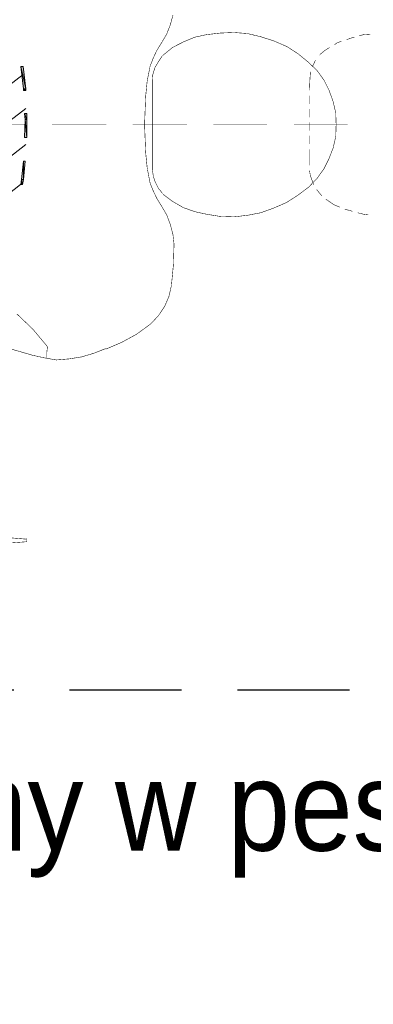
# Model space of a CAD drawing. Header units: centimetres. Extents: x 690840 to 714026, y 27673 to 40762.
# Tile 38 of 162: x 694300 to 694340, y 40016 to 40126. Entities that reach past the tile are written whole.
import ezdxf

# ---------------------------------------------------------------- set-up
doc = ezdxf.new("R2010")
doc.units = ezdxf.units.CM
doc.linetypes.add('DASHED2', pattern=[0.375, 0.25, -0.125])
doc.layers.add('H', color=7, linetype='Continuous')
doc.layers.add('Przekrojowa', color=253, linetype='Continuous', lineweight=25)
doc.layers.add('S3_rozdzielnice', color=1, linetype='Continuous', lineweight=5)
doc.styles.add('ARIELCE', font='arial.ttf', dxfattribs={"width": 0.9})

# ---------------------------------------------------------------- blocks, each defined once
blk = doc.blocks.new('zw$EDF5')
at = {"layer": 'H', "linetype": 'Continuous', "lineweight": 0}
for points in [[(4.33, 210.3), (4.33, 210.47), (4.86, 210.59), (6.95, 210.76), (6.95, 210.59)], [(12.24, 210.71), (11.62, 210.76), (9.6, 210.71), (9.6, 210.93), (12.24, 210.93)], [(14.84, 210.59), (14.84, 210.83), (15.03, 210.83), (17.51, 210.54), (17.51, 210.3), (15.03, 210.59)]]:
    blk.add_hatch(color=8, dxfattribs=at).paths.add_polyline_path(points)
at = {"layer": 'H', "color": 8, "lineweight": 0}
for p, q in [((4.45, 210.42), (-38.68, 155.07)), ((8.78, 210.83), (-37.98, 150.79)), ((12.82, 210.83), (-36.99, 146.87)), ((16.62, 210.54), (-35.79, 143.24))]:
    blk.add_line(p, q, dxfattribs=at)
at = {"layer": 'H', "color": 8, "lineweight": 0, "const_width": 0.0573}
for points in [[(0.92, 249.1), (0.99, 248.59), (1.16, 247.9)], [(21.07, 248.59), (21.12, 249.34)], [(20.95, 248.11), (21.07, 248.59)], [(1.32, 247.32), (1.44, 246.91)], [(1.44, 246.91), (1.56, 246.45)], [(11.02, 246.79), (11.02, 240.8)], [(11.02, 246.79), (11.02, 240.8)], [(11.02, 246.79), (11.02, 240.8)], [(20.49, 246.67), (20.66, 247.08)], [(20.66, 247.08), (20.78, 247.54)], [(1.78, 245.92), (2.07, 245.23), (2.55, 244.55), (2.65, 244.36)], [(11.02, 245.51), (9.69, 245.47), (8.42, 245.18)], [(12.29, 245.47), (11.02, 245.51)], [(13.57, 245.18), (12.29, 245.47)], [(19.92, 245.3), (20.16, 245.63), (20.33, 246.09)], [(8.42, 245.18), (7.22, 244.72), (6.06, 244.14)], [(16, 244.14), (14.84, 244.72), (13.57, 245.18)], [(18.88, 243.73), (19.34, 244.31), (19.63, 244.77)], [(3.05, 243.9), (3.75, 243.33)], [(5.03, 243.4), (4.04, 242.46), (3.13, 241.26)], [(6.06, 244.14), (5.03, 243.4)], [(17.94, 242.46), (17.03, 243.4), (16, 244.14)], [(18.76, 243.69), (18.88, 243.73)], [(4.28, 243.04), (4.5, 242.92)], [(4.5, 242.92), (5.32, 242.63), (5.89, 242.53)], [(6.47, 242.53), (7.1, 242.53), (8.25, 242.53)], [(8.83, 242.53), (9.77, 242.53)], [(10.34, 242.53), (11.26, 242.53)], [(11.84, 242.53), (12.75, 242.53)], [(13.33, 242.53), (14.26, 242.53)], [(14.84, 242.53), (16.04, 242.58)], [(16.04, 242.58), (16.79, 242.63)], [(16.79, 242.63), (16.91, 242.7)], [(17.49, 242.87), (18.23, 243.21)], [(18.93, 241.26), (17.94, 242.46)], [(3.13, 241.26), (2.31, 239.98)], [(19.75, 239.98), (18.93, 241.26)], [(2.31, 239.98), (1.68, 238.54), (1.16, 237.1), (0.87, 235.6), (0.7, 234.09), (0.75, 232.53)], [(20.37, 238.54), (19.75, 239.98)], [(11.02, 237.79), (11.02, 231.78)], [(11.02, 237.79), (11.02, 231.78)], [(11.02, 237.79), (11.02, 231.85)], [(20.83, 237.1), (20.37, 238.54)], [(21.07, 231.04), (21.24, 232.53), (21.31, 234.09), (21.19, 235.6), (20.83, 237.1)], [(0.75, 232.53), (0.99, 231.04), (1.28, 229.71)], [(19.63, 227.23), (20.25, 228.44), (20.78, 229.71), (21.07, 231.04)], [(1.28, 229.71), (1.73, 228.44), (2.43, 227.23)], [(11.02, 228.84), (11.02, 222.83)], [(11.02, 228.77), (11.02, 222.78)], [(11.02, 228.77), (11.02, 222.78)], [(-6.98, 227.11), (-8.2, 226.83), (-9.28, 226.37), (-10.34, 225.67), (-11.26, 224.8), (-12.41, 223.24)], [(-2.36, 227.4), (-4.67, 227.33), (-6.98, 227.11)], [(1.9, 226.01), (0.92, 226.58), (-0.17, 226.99), (-1.28, 227.28), (-2.36, 227.4)], [(2.43, 227.23), (3.22, 226.17)], [(18.76, 226.17), (19.63, 227.23)], [(22.18, 226.99), (21.12, 226.58)], [(23.26, 227.28), (22.18, 226.99)], [(2.72, 225.5), (1.9, 226.01)], [(3.3, 226.13), (3.87, 225.67)], [(3.87, 225.67), (4.57, 225.31)], [(15.83, 224.97), (16.57, 225.02), (17.37, 225.26), (18.06, 225.67), (18.76, 226.13)], [(20.16, 226.01), (19.34, 225.5)], [(21.12, 226.58), (20.16, 226.01)], [(7.91, 224.23), (6.18, 224.4), (4.45, 224.73), (3.58, 225.09), (2.72, 225.5)], [(4.57, 225.31), (5.24, 225.09)], [(5.24, 225.09), (6.01, 224.97)], [(6.01, 224.97), (15.83, 224.97)], [(17.56, 224.73), (15.88, 224.4), (14.14, 224.23)], [(18.47, 225.09), (17.56, 224.73)], [(19.34, 225.5), (18.47, 225.09)], [(11.02, 224.11), (7.91, 224.23)], [(14.14, 224.23), (11.02, 224.11)], [(-12.41, 223.24), (-13.33, 221.56)], [(-13.33, 221.56), (-14.09, 219.78)], [(-14.02, 219.78), (-14.55, 218.45)], [(11.02, 219.83), (11.02, 213.84)], [(11.02, 219.78), (11.02, 213.76)], [(11.02, 219.78), (11.02, 213.76)], [(-14.55, 218.45), (-14.96, 217.06), (-15.18, 215.69)], [(-15.18, 215.69), (-15.3, 214.25)], [(-15.3, 214.25), (-15.06, 212.9), (-14.77, 211.58), (-14.38, 210.25)], [(-15.13, 213.19), (-14.48, 213.19), (-13.81, 213.26), (-11.88, 211.65), (-10.15, 209.84)], [(-15.13, 213.19), (-14.48, 213.19), (-13.81, 213.26)], [(-35.38, 210.95), (-35.5, 210.95), (-35.62, 210.95), (-35.84, 207.99), (-36.13, 207.32)], [(-35.26, 210.88), (-35.38, 210.95)], [(-34.47, 198.75), (-34.47, 205.39), (-34.8, 207.32), (-35.09, 207.99), (-35.33, 210.88)], [(-14.38, 210.25), (-13.73, 207.99), (-13.33, 205.68)], [(11.02, 210.83), (11.02, 204.82)], [(11.02, 210.78), (11.02, 204.77)], [(11.02, 210.78), (11.02, 204.77)]]:
    blk.add_lwpolyline(points, dxfattribs=at)
at = {"layer": 'H', "color": 8, "lineweight": 0}
for points in [[(4.86, 210.59), (4.86, 210.37), (4.33, 210.49), (4.86, 210.59)], [(4.86, 210.37), (4.33, 210.49), (4.33, 210.3), (4.86, 210.37)], [(6.93, 210.78), (6.93, 210.59), (4.86, 210.59), (6.93, 210.78)], [(6.93, 210.59), (4.86, 210.59), (4.86, 210.37), (6.93, 210.59)], [(11.59, 210.95), (11.59, 210.78), (9.57, 210.95), (11.59, 210.95)], [(11.59, 210.78), (9.57, 210.95), (9.57, 210.71), (11.59, 210.78)], [(9.57, 210.95), (9.57, 210.71)], [(12.24, 210.95), (12.24, 210.71), (11.59, 210.95), (12.24, 210.95)], [(12.24, 210.71), (11.59, 210.95), (11.59, 210.78), (12.24, 210.71)], [(15.01, 210.83), (15.01, 210.59), (14.84, 210.83), (15.01, 210.83)], [(15.01, 210.59), (14.84, 210.83), (14.84, 210.59), (15.01, 210.59)], [(17.49, 210.54), (17.49, 210.3), (15.01, 210.83), (17.49, 210.54)], [(17.49, 210.3), (15.01, 210.83), (15.01, 210.59), (17.49, 210.3)]]:
    blk.add_lwpolyline(points, dxfattribs=at)

msp = doc.modelspace()

# ---------------------------------------------------------------- linework, layer by layer
at = {"layer": 'S3_rozdzielnice', "color": 3, "linetype": 'DASHED2', "lineweight": -3, "ltscale": 50}
msp.add_line((694174.41, 40051.03), (694427.41, 40051.03), dxfattribs=at)

# ---------------------------------------------------------------- block references
at = {"layer": 'Przekrojowa', "color": 8, "ltscale": 1.6, "xscale": -1, "rotation": 270}
msp.add_blockref('zw$EDF5', (694089.92, 40103.2), dxfattribs=at)

# ---------------------------------------------------------------- texts
at = {"layer": 'S3_rozdzielnice', "insert": (694155.58, 40043.1), "char_height": 10.0021, "width": 965.6189, "attachment_point": 1, "rotation": 359.981, "style": 'ARIELCE'}
msp.add_mtext('{\\fArial|b0|i0|c238|p34;\\C7;OMY 3x1mm2 prowadzony w peszlu fi20 w podłodze do szachtu\\Pa nastepnie do pom. 107 \\Ppozostawić zapas przewodu 1m przy UNICIE}', dxfattribs=at)

doc.saveas('drawing.dxf')
